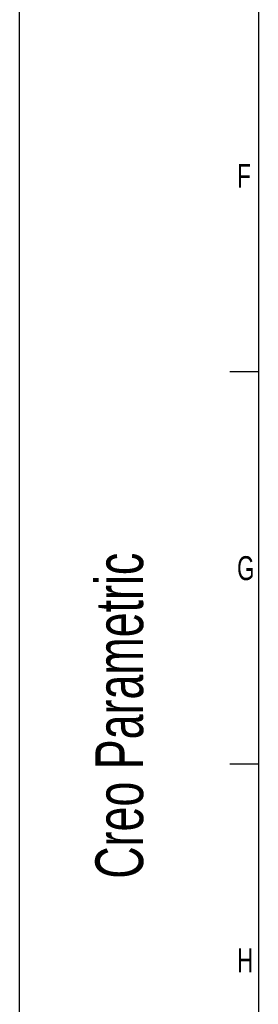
# Model space of a CAD drawing. Extents: x 0 to 594, y 0 to 420.
# Tile 2 of 64: x 0 to 25, y 103 to 206. Entities that reach past the tile are written whole.
import ezdxf

# ---------------------------------------------------------------- set-up
doc = ezdxf.new("R2010")
doc.units = 0
doc.header["$LTSCALE"] = 32.67
doc.layers.add('PRX_3000-160_2D_DWG_DXF_FO', color=7, linetype='CONTINUOUS')
doc.styles.get("Standard").update_dxf_attribs({"font": 'txt', "width": 0.7})
doc.styles.add('TEXTSTYLE_2', font='txt', dxfattribs={"width": 0.7})

# ---------------------------------------------------------------- blocks, each defined once
blk = doc.blocks.new('SQS_LAGTEXT_BL0', base_point=(6.83, 146.28))
at = {"layer": 'PRX_3000-160_2D_DWG_DXF_FO', "color": 2, "linetype": 'CONTINUOUS', "style": 'TEXTSTYLE_2', "width": 0.7}
blk.add_text('Creo Parametric', height=5, rotation=90, dxfattribs=at).set_placement((12.94, 116.02))

msp = doc.modelspace()

# ---------------------------------------------------------------- linework, layer by layer
at = {"layer": 'PRX_3000-160_2D_DWG_DXF_FO', "color": 7, "linetype": 'CONTINUOUS'}
for p, q in [((0, 0), (0, 420)), ((25, 415), (25, 5)), ((25, 169), (22, 169)), ((25, 128), (22, 128))]:
    msp.add_line(p, q, dxfattribs=at)

# ---------------------------------------------------------------- block references
at = {"layer": 'PRX_3000-160_2D_DWG_DXF_FO', "color": 2, "linetype": 'CONTINUOUS'}
msp.add_blockref('SQS_LAGTEXT_BL0', (6.82515, 146.28232), dxfattribs=at)

# ---------------------------------------------------------------- texts
at = {"layer": 'PRX_3000-160_2D_DWG_DXF_FO', "color": 2, "linetype": 'CONTINUOUS', "char_height": 2.5, "attachment_point": 1}
for s, insert, width in [('F', (22.77329, 190.73177), 2.6785714), ('G', (22.77329, 149.73177), 2.9464286), ('H', (22.77329, 108.73177), 2.9464286)]:
    msp.add_mtext(s, dxfattribs=dict(at, insert=insert, width=width))

doc.saveas('drawing.dxf')
